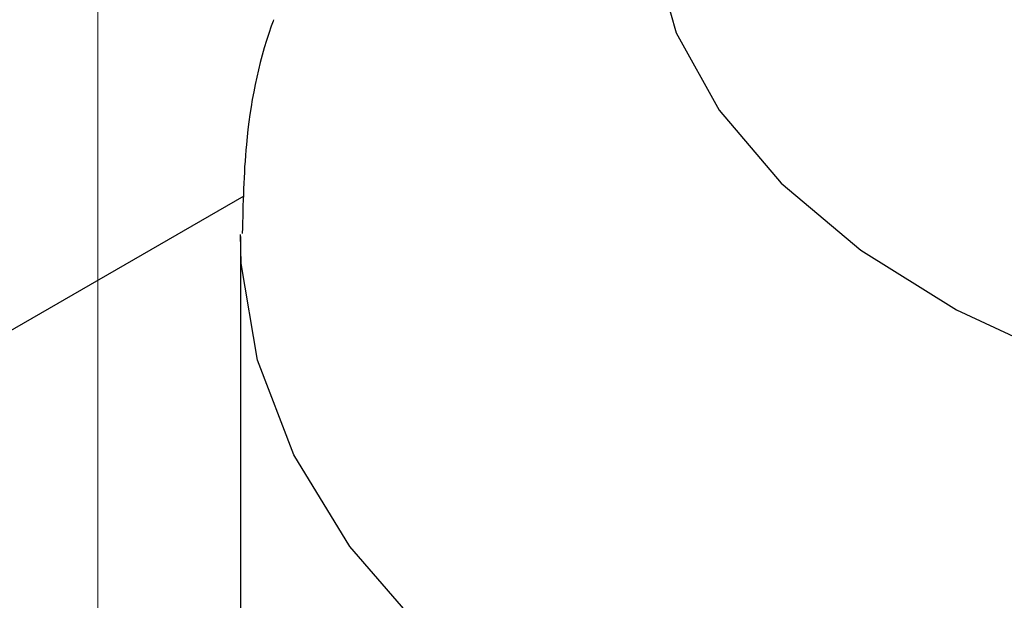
# Model space of a CAD drawing. Header units: millimetres. Extents: x 0 to 420, y 0 to 297.
# Tile 51 of 78: x 158.322 to 160.007, y 176.263 to 177.257. Entities that reach past the tile are written whole.
import ezdxf

# ---------------------------------------------------------------- set-up
doc = ezdxf.new("R2010")
doc.units = ezdxf.units.MM
doc.linetypes.add('PHANTOM', pattern=[12.7, 6.35, -1.27, 1.27, -1.27, 1.27, -1.27])

msp = doc.modelspace()

# ---------------------------------------------------------------- linework, layer by layer
at = {"color": 7, "linetype": 'PHANTOM', "lineweight": 18}
msp.add_line((158.4556, 206.3374), (158.4556, 157.5339), dxfattribs=at)
at = {"color": 7, "linetype": 'Continuous', "lineweight": 25}
for p, q in [((157.999, 176.5472), (158.7057, 176.9552)), ((158.6997, 176.8856), (158.6997, 174.7368))]:
    msp.add_line(p, q, dxfattribs=at)
at = {"color": 7, "linetype": 'Continuous', "lineweight": 25, "flags": 128}
msp.add_lwpolyline([(159.4024, 177.5109), (159.4064, 177.3717), (159.4455, 177.2344), (159.5188, 177.1018), (159.6248, 176.9769), (159.7612, 176.8621), (159.9252, 176.7601), (160.1131, 176.673), (160.321, 176.6026), (160.5444, 176.5504), (160.7787, 176.5176), (161.0187, 176.5048)], dxfattribs=at)
at = {"color": 8, "linetype": 'Continuous', "lineweight": 25, "flags": 128}
msp.add_lwpolyline([(161.1848, 175.5312), (160.8968, 175.5318), (160.6111, 175.5528), (160.3319, 175.5938), (160.0635, 175.6542), (159.81, 175.7331), (159.5751, 175.8293), (159.3623, 175.9414), (159.1749, 176.0676), (159.0156, 176.2062), (158.8869, 176.355), (158.7907, 176.5117), (158.7285, 176.674), (158.7011, 176.8396), (158.6998, 176.8891)], dxfattribs=at)
at = {"color": 7, "linetype": 'Continuous', "lineweight": 25}
msp.add_open_spline([(158.7564, 177.2566), (158.755, 177.2529), (158.73, 177.1844), (158.7065, 177.0614), (158.7039, 176.9417), (158.7028, 176.891)], degree=3, knots=[0, 0, 0, 0, 0.032294, 0.589659, 1, 1, 1, 1], dxfattribs=at)

doc.saveas('drawing.dxf')
